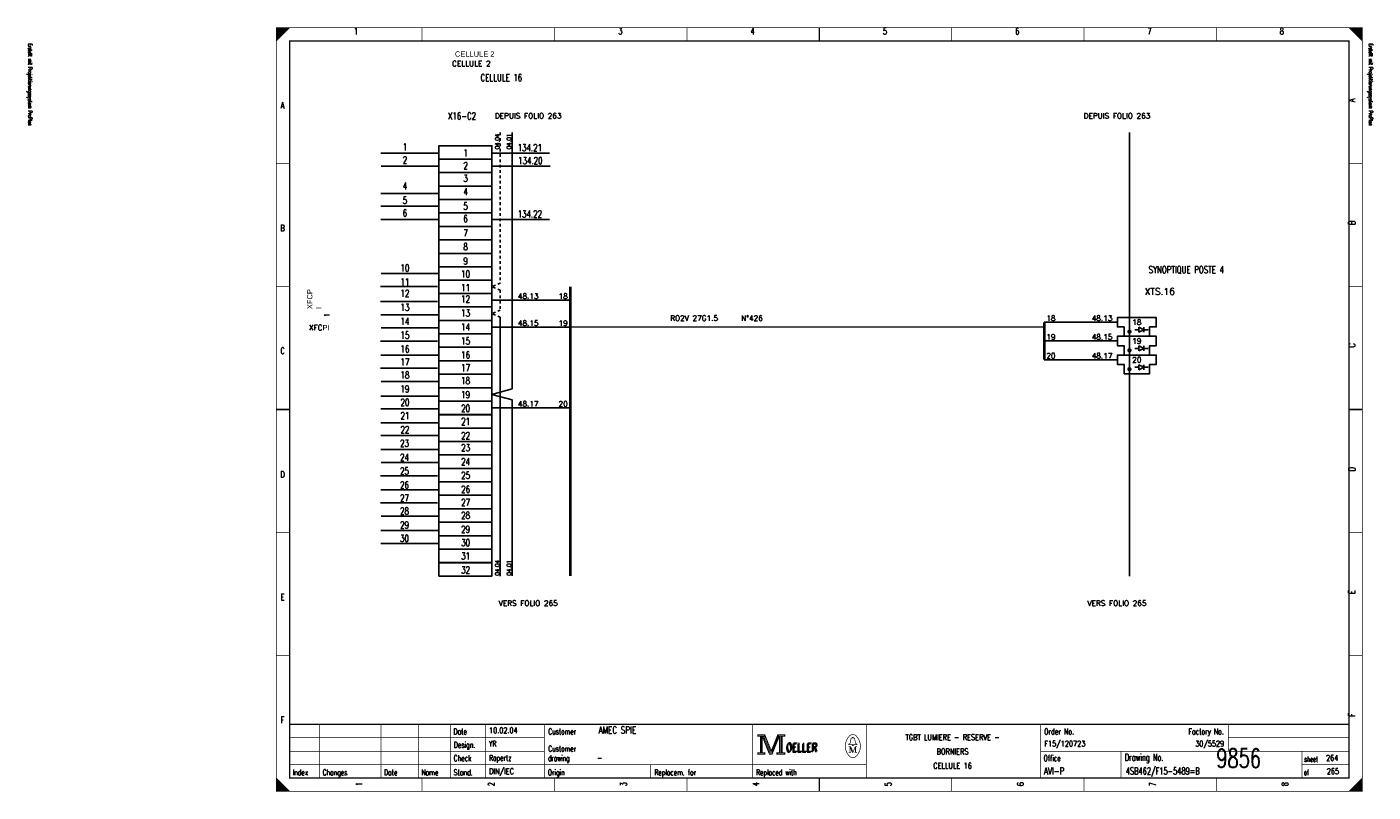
# Model space of a CAD drawing. Header units: centimetres. Extents: x 0 to 491, y -1040 to 69.
# Tile 10 of 181: x 191 to 241, y -1040 to -1011. Entities that reach past the tile are written whole.
import ezdxf
from ezdxf.enums import TextEntityAlignment as Align

# ---------------------------------------------------------------- set-up
doc = ezdxf.new("R2010")
doc.units = ezdxf.units.CM
doc.header["$MEASUREMENT"] = 0
doc.linetypes.add('CONTINU', pattern=[0])
doc.linetypes.add('DISCONTINU', pattern=[0.15000000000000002, 0.1, -0.05])
doc.layers.get('0').update_dxf_attribs({"color": 9, "linetype": 'CONTINUOUS'})
for name, color, linetype in [('POINTILLE', 5, 'DISCONTINU'), ('SCH-3', 3, 'CONTINU'), ('TEXTE', 3, 'CONTINUOUS'), ('TRAIFIN', 1, 'CONTINUOUS'), ('TRAIGROS', 2, 'CONTINUOUS'), ('TRAIMOY', 4, 'CONTINUOUS')]:
    doc.layers.add(name, color=color, linetype=linetype)
doc.styles.get("Standard").update_dxf_attribs({"font": 'romans.shx', "bigfont": 'TXT.shx'})

# ---------------------------------------------------------------- blocks, each defined once
blk = doc.blocks.new('BRND')
at = {"layer": 'TRAIFIN'}
for p, q in [((-0.731083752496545, -4.529830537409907), (0.8010242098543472, -4.529830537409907)), ((0.8010242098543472, -5.467330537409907), (0.8010242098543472, -3.592330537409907)), ((0.8010242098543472, -3.592330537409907), (2.676024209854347, -4.529830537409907)), ((2.676024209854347, -4.529830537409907), (0.8010242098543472, -5.467330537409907)), ((2.676024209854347, -5.467330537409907), (2.676024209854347, -3.592330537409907)), ((2.676024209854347, -4.529830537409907), (4.268916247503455, -4.529830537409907))]:
    blk.add_line(p, q, dxfattribs=at)
at = {"layer": 'TRAIMOY'}
blk.add_lwpolyline([(-4.75, -7), (-4.75, -3.5), (-7.25, -3.5), (-7.25, 0), (7.25, 0), (7.25, -3.5), (4.75, -3.5), (4.75, -7)], close=True, dxfattribs=at)

msp = doc.modelspace()

# ---------------------------------------------------------------- linework, layer by layer
at = {"color": 0, "linetype": 'Continuous'}
for p, q in [((203.8977271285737, -1016.185663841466), (206.0311359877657, -1016.185663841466)), ((208.0586004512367, -1016.185663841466), (210.1920093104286, -1016.185663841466)), ((203.9156618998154, -1016.669707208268), (206.0490707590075, -1016.669707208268)), ((208.0765352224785, -1016.669707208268), (210.2099440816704, -1016.669707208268)), ((203.8977270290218, -1017.691154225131), (206.0311358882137, -1017.691154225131)), ((203.8977271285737, -1018.157692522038), (206.0311359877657, -1018.157692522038)), ((203.8977271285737, -1018.659663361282), (206.0311359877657, -1018.659663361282)), ((208.0586004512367, -1018.659663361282), (210.1920093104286, -1018.659663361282)), ((203.9156618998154, -1020.675884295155), (206.0490707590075, -1020.675884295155)), ((203.87979225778, -1021.160734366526), (206.013201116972, -1021.160734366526)), ((203.87979225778, -1021.716261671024), (206.013201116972, -1021.716261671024)), ((203.8977271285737, -1022.2180214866), (206.0311359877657, -1022.2180214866)), ((203.9156618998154, -1022.701853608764), (206.0490707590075, -1022.701853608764)), ((203.8797923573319, -1023.203628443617), (206.0132012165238, -1023.203628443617)), ((203.8977270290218, -1023.723300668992), (206.0311358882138, -1023.723300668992)), ((203.87979225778, -1024.207133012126), (206.013201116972, -1024.207133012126)), ((203.9156618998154, -1024.708892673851), (206.0490707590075, -1024.708892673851)), ((203.8977271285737, -1025.24650756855), (206.0311359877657, -1025.24650756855)), ((203.8977271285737, -1025.730339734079), (206.0311359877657, -1025.730339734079)), ((203.8977270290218, -1026.245543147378), (206.0311358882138, -1026.245543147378)), ((203.8977271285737, -1026.725970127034), (206.0311359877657, -1026.725970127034)), ((203.8977271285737, -1027.237730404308), (206.0311359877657, -1027.237730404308)), ((203.9156618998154, -1027.721562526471), (206.0490707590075, -1027.721562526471)), ((203.8797923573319, -1028.223337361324), (206.0132012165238, -1028.223337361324)), ((203.8977270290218, -1028.743009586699), (206.0311358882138, -1028.743009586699)), ((203.87979225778, -1029.226841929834), (206.013201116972, -1029.226841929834)), ((203.9156618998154, -1029.728601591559), (206.0490707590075, -1029.728601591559)), ((203.8977271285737, -1030.266216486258), (206.0311359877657, -1030.266216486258)), ((203.8977271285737, -1030.750048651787), (206.0311359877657, -1030.750048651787))]:
    msp.add_line(p, q, dxfattribs=at)
at = {"color": 0, "const_width": 0.025, "flags": 128}
for points in [[(200, -1025.75), (200, -1011.5), (240.5, -1011.5), (240.5, -1040), (200, -1040), (200, -1025.75)], [(200, -1011.5), (200.5, -1011.5), (200, -1012), (200, -1011.5)], [(200.025, -1011.5), (200.025, -1011.975), (200.05, -1011.95), (200.05, -1011.5), (200.0749999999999, -1011.5), (200.0749999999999, -1011.925), (200.1, -1011.9), (200.1, -1011.5), (200.125, -1011.5), (200.125, -1011.875), (200.15, -1011.85), (200.15, -1011.5), (200.175, -1011.5), (200.175, -1011.825), (200.1999999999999, -1011.8)], [(200.1999999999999, -1011.8), (200.1999999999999, -1011.5), (200.225, -1011.5), (200.225, -1011.775), (200.25, -1011.75), (200.25, -1011.5), (200.275, -1011.5), (200.275, -1011.725), (200.3, -1011.7), (200.3, -1011.5), (200.3249999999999, -1011.5), (200.3249999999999, -1011.675), (200.35, -1011.65), (200.35, -1011.5), (200.375, -1011.5)], [(200.375, -1011.5), (200.375, -1011.625), (200.4, -1011.6), (200.4, -1011.5), (200.425, -1011.5), (200.425, -1011.575), (200.4499999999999, -1011.55), (200.4499999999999, -1011.5), (200.475, -1011.5), (200.475, -1011.525)], [(240, -1011.5), (240.5, -1012), (240.475, -1011.975), (240.475, -1011.5), (240.45, -1011.5), (240.45, -1011.95), (240.425, -1011.925), (240.425, -1011.5), (240.4, -1011.5), (240.4, -1011.9), (240.375, -1011.875), (240.375, -1011.5), (240.35, -1011.5), (240.35, -1011.85), (240.325, -1011.825)], [(240.15, -1011.65), (240.15, -1011.5), (240.125, -1011.5), (240.125, -1011.625), (240.1, -1011.6), (240.1, -1011.5), (240.075, -1011.5), (240.075, -1011.575), (240.05, -1011.55), (240.05, -1011.5), (240.025, -1011.5), (240.025, -1011.525)], [(240.325, -1011.825), (240.325, -1011.5), (240.3, -1011.5), (240.3, -1011.8), (240.275, -1011.775), (240.275, -1011.5), (240.25, -1011.5), (240.25, -1011.75), (240.225, -1011.725), (240.225, -1011.5), (240.2, -1011.5), (240.2, -1011.7), (240.175, -1011.675), (240.175, -1011.5), (240.15, -1011.5)], [(217.95, -1037.88), (217.95, -1037.95), (218.05, -1037.95), (218.05, -1038.55), (217.95, -1038.55), (217.95, -1038.62), (218.22, -1038.62), (218.22, -1038.55), (218.12, -1038.55), (218.12, -1037.95), (218.22, -1037.95), (218.22, -1037.88), (217.95, -1037.88)], [(218.0699999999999, -1037.93), (218.0699999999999, -1038.57), (218.1, -1038.57), (218.1, -1037.93)], [(218.12, -1037.95), (218.39, -1038.62), (218.49, -1038.62), (218.76, -1037.95)], [(218.1799999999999, -1037.95), (218.42, -1038.54), (218.46, -1038.54)], [(218.22, -1037.88), (218.46, -1038.48), (218.7, -1037.88)], [(218.22, -1037.95), (218.4399999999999, -1038.51), (218.47, -1038.51)], [(218.46, -1038.58), (218.49, -1038.58), (218.74, -1037.95)], [(218.46, -1038.54), (218.48, -1038.54), (218.72, -1037.95)], [(218.76, -1037.95), (218.76, -1038.55), (218.66, -1038.55), (218.66, -1038.62), (218.71, -1038.62)], [(218.7, -1037.88), (218.7, -1037.95), (218.8, -1037.95), (218.8, -1038.55), (218.7, -1038.55), (218.7, -1038.62), (218.97, -1038.62), (218.97, -1038.55), (218.87, -1038.55), (218.87, -1037.95), (218.97, -1037.95), (218.97, -1037.88), (218.7, -1037.88)], [(218.78, -1037.93), (218.78, -1038.57), (218.8299999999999, -1038.57), (218.8299999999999, -1037.93), (218.85, -1037.93), (218.85, -1038.57)], [(221.48, -1038.26), (221.35, -1038.26), (221.35, -1038.24), (221.4, -1038.2), (221.4299999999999, -1038.04)], [(221.48, -1038.01), (221.48, -1037.98), (221.52, -1037.98), (221.52, -1038.01)], [(221.52, -1038.26), (221.65, -1038.26), (221.65, -1038.24), (221.6, -1038.2), (221.5699999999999, -1038.04)], [(221.39, -1038.33), (221.39, -1038.54), (221.35, -1038.54)], [(221.39, -1038.33), (221.48, -1038.54), (221.51, -1038.54)], [(200, -1039.5), (200, -1040), (200.5, -1040), (200, -1039.5), (200.025, -1039.525), (200.025, -1040), (200.05, -1040), (200.05, -1039.55), (200.0749999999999, -1039.575), (200.0749999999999, -1040), (200.1, -1040), (200.1, -1039.6), (200.125, -1039.625), (200.125, -1040), (200.15, -1040)], [(200.15, -1040), (200.15, -1039.65), (200.175, -1039.675), (200.175, -1040), (200.1999999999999, -1040), (200.1999999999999, -1039.7), (200.225, -1039.725), (200.225, -1040), (200.25, -1040), (200.25, -1039.75), (200.275, -1039.775), (200.275, -1040), (200.3, -1040), (200.3, -1039.8), (200.3249999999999, -1039.825)], [(240.3, -1040), (240.3, -1039.7), (240.275, -1039.725), (240.275, -1040), (240.25, -1040), (240.25, -1039.75), (240.225, -1039.775), (240.225, -1040), (240.2, -1040), (240.2, -1039.8), (240.175, -1039.825), (240.175, -1040), (240.15, -1040), (240.15, -1039.85), (240.125, -1039.875)], [(240.475, -1039.525), (240.475, -1040), (240.45, -1040), (240.45, -1039.55), (240.425, -1039.575), (240.425, -1040), (240.4, -1040), (240.4, -1039.6), (240.375, -1039.625), (240.375, -1040), (240.35, -1040), (240.35, -1039.65), (240.325, -1039.675), (240.325, -1040), (240.3, -1040)], [(200.3249999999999, -1039.825), (200.3249999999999, -1040), (200.35, -1040), (200.35, -1039.85), (200.375, -1039.875), (200.375, -1040), (200.4, -1040), (200.4, -1039.9), (200.425, -1039.925), (200.425, -1040), (200.4499999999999, -1040), (200.4499999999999, -1039.95), (200.475, -1039.975)], [(240.125, -1039.875), (240.125, -1040), (240.1, -1040), (240.1, -1039.9), (240.075, -1039.925), (240.075, -1040), (240.05, -1040), (240.05, -1039.95), (240.025, -1039.975), (240.025, -1040)]]:
    msp.add_lwpolyline(points, dxfattribs=at)
at = {"color": 0, "flags": 128}
for points, const_width in [([(200, -1011.5), (240.5, -1011.5), (240.5, -1040), (200, -1040)], 0.025), ([(200.5, -1012), (240, -1012), (240, -1039.5), (200.5, -1039.5)], 0.05), ([(200.5, -1012), (240, -1012), (240, -1039.5), (200.5, -1039.5)], 0.025), ([(217.97, -1037.9), (218.2, -1037.9), (218.2, -1037.93), (217.97, -1037.93)], 0.025), ([(218.72, -1037.9), (218.95, -1037.9), (218.95, -1037.93), (218.72, -1037.93)], 0.025), ([(217.97, -1038.57), (218.2, -1038.57), (218.2, -1038.6), (217.97, -1038.6)], 0.025), ([(218.6799999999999, -1038.57), (218.95, -1038.57), (218.95, -1038.6), (218.6799999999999, -1038.6)], 0.025), ([(221.48, -1038.26), (221.52, -1038.26), (221.52, -1038.29), (221.48, -1038.29)], 0.025)]:
    msp.add_lwpolyline(points, close=True, dxfattribs=dict(at, const_width=const_width))
at = {"color": 0}
for points, const_width in [([(205.4375, -1011.5), (205.4375, -1012)], 0.025), ([(210.375, -1011.5), (210.375, -1012)], 0.025), ([(215.3125, -1011.5), (215.3125, -1012)], 0.025), ([(220.25, -1012), (220.25, -1011.5)], 0.05), ([(220.25, -1011.5), (220.25, -1012)], 0.025), ([(225.1875, -1011.5), (225.1875, -1012)], 0.025), ([(230.125, -1011.5), (230.125, -1012)], 0.025), ([(235.0625, -1011.5), (235.0625, -1012)], 0.025), ([(200, -1016.5833), (200.5, -1016.5833)], 0.025), ([(240.5, -1016.5833), (240, -1016.5833)], 0.025), ([(200, -1021.1666), (200.5, -1021.1666)], 0.025), ([(240.5, -1021.1666), (240, -1021.1666)], 0.025), ([(200.5, -1025.75), (200, -1025.75)], 0.05), ([(200, -1025.75), (200.5, -1025.75)], 0.025), ([(240, -1025.75), (240.5, -1025.75)], 0.05), ([(240.5, -1025.75), (240, -1025.75)], 0.025), ([(200, -1030.3333), (200.5, -1030.3333)], 0.025), ([(240.5, -1030.3333), (240, -1030.3333)], 0.025), ([(200, -1034.9166), (200.5, -1034.9166)], 0.025), ([(240.5, -1034.9166), (240, -1034.9166)], 0.025), ([(240, -1037.5), (200.5, -1037.5)], 0.05), ([(201.6, -1039.5), (201.6, -1037.5)], 0.025), ([(203.9, -1039.5), (203.9, -1037.5)], 0.025), ([(205.3, -1039.5), (205.3, -1037.5)], 0.025), ([(206.5, -1037.5), (206.5, -1039.5)], 0.025), ([(207.8, -1037.5), (207.8, -1039.5)], 0.025), ([(210, -1037.5), (210, -1039.5)], 0.025), ([(217.75, -1037.5), (217.75, -1039.5)], 0.025), ([(222, -1037.5), (222, -1039.5)], 0.025), ([(228.5, -1037.5), (228.5, -1039.5)], 0.025), ([(235.5, -1037.5), (235.5, -1038.5)], 0.025), ([(200.5, -1038), (210, -1038)], 0.025), ([(218.15, -1037.95), (218.4, -1038.58)], 0.025), ([(218.47, -1038.51), (218.7, -1037.94)], 0.025), ([(221.46, -1038.01), (221.55, -1038.01)], 0.025), ([(235.5, -1038), (240, -1038)], 0.025), ([(200.5, -1038.5), (210, -1038.5)], 0.025), ([(218.4, -1038.58), (218.46, -1038.58)], 0.025), ([(221.35, -1038.33), (221.42, -1038.33)], 0.025), ([(221.39, -1038.54), (221.4299999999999, -1038.54)], 0.025), ([(221.42, -1038.33), (221.51, -1038.54)], 0.025), ([(221.51, -1038.54), (221.5899999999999, -1038.33)], 0.025), ([(221.65, -1038.54), (221.5699999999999, -1038.54)], 0.025), ([(221.5899999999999, -1038.54), (221.5899999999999, -1038.33)], 0.025), ([(221.5899999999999, -1038.33), (221.65, -1038.33)], 0.025), ([(221.61, -1038.33), (221.61, -1038.54)], 0.025), ([(228.5, -1038.5), (240, -1038.5)], 0.025), ([(231.5, -1038.5), (231.5, -1039.5)], 0.025), ([(238.25, -1038.5), (238.25, -1039.5)], 0.025), ([(200.5, -1039), (222, -1039)], 0.025), ([(213.95, -1039), (213.95, -1039.5)], 0.025), ([(238.25, -1039), (240, -1039)], 0.025), ([(205.4375, -1040), (205.4375, -1039.5)], 0.025), ([(210.375, -1040), (210.375, -1039.5)], 0.025), ([(215.3125, -1040), (215.3125, -1039.5)], 0.025), ([(220.25, -1039.5), (220.25, -1040)], 0.05), ([(220.25, -1040), (220.25, -1039.5)], 0.025), ([(225.1875, -1040), (225.1875, -1039.5)], 0.025), ([(230.125, -1040), (230.125, -1039.5)], 0.025), ([(235.0625, -1040), (235.0625, -1039.5)], 0.025), ([(240.5, -1039.5), (240, -1040)], 0.025), ([(200.475, -1040), (200.475, -1039.975)], 0.025)]:
    msp.add_lwpolyline(points, dxfattribs=dict(at, const_width=const_width))
at = {"color": 0, "linetype": 'Continuous'}
for points in [[(206.0656936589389, -1016.410149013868), (206.0656936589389, -1015.907967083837), (208.0377522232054, -1015.907967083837), (208.0377522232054, -1016.410149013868)], [(206.0656936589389, -1016.912119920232), (206.0656936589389, -1016.4099379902), (208.0377522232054, -1016.4099379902), (208.0377522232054, -1016.912119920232)], [(206.0656936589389, -1017.414301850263), (206.0656936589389, -1016.912119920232), (208.0377522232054, -1016.912119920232), (208.0377522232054, -1017.414301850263)], [(206.0656936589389, -1017.91648389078), (206.0656936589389, -1017.414301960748), (208.0377522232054, -1017.414301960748), (208.0377522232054, -1017.91648389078)], [(206.0656936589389, -1018.418032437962), (206.0656936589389, -1017.915850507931), (208.0377522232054, -1017.915850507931), (208.0377522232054, -1018.418032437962)], [(206.0656936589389, -1018.920003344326), (206.0656936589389, -1018.417821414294), (208.0377522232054, -1018.417821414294), (208.0377522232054, -1018.920003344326)], [(206.0656936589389, -1019.422185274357), (206.0656936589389, -1018.920003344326), (208.0377522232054, -1018.920003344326), (208.0377522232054, -1019.422185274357)], [(206.0656936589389, -1019.924367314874), (206.0656936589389, -1019.422185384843), (208.0377522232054, -1019.422185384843), (208.0377522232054, -1019.924367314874)], [(206.0656936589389, -1020.426549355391), (206.0656936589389, -1019.924367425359), (208.0377522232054, -1019.924367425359), (208.0377522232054, -1020.426549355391)], [(206.0656936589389, -1020.928731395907), (206.0656936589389, -1020.426549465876), (208.0377522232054, -1020.426549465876), (208.0377522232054, -1020.928731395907)], [(206.0656936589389, -1021.420728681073), (206.0656936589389, -1020.918546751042), (208.0377522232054, -1020.918546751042), (208.0377522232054, -1021.420728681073)], [(206.0656936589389, -1021.92291072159), (206.0656936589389, -1021.420728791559), (208.0377522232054, -1021.420728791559), (208.0377522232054, -1021.92291072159)], [(206.0656936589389, -1022.425092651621), (206.0656936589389, -1021.92291072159), (208.0377522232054, -1021.92291072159), (208.0377522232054, -1022.425092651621)], [(206.0656936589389, -1022.927274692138), (206.0656936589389, -1022.425092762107), (208.0377522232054, -1022.425092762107), (208.0377522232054, -1022.927274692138)], [(206.0656936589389, -1023.429456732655), (206.0656936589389, -1022.927274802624), (208.0377522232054, -1022.927274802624), (208.0377522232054, -1023.429456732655)], [(206.0656936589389, -1023.931638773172), (206.0656936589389, -1023.42945684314), (208.0377522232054, -1023.42945684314), (208.0377522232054, -1023.931638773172)], [(206.0656936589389, -1024.433820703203), (206.0656936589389, -1023.931638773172), (208.0377522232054, -1023.931638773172), (208.0377522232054, -1024.433820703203)], [(206.0656936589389, -1024.93600274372), (206.0656936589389, -1024.433820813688), (208.0377522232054, -1024.433820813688), (208.0377522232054, -1024.93600274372)], [(206.0656936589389, -1025.438184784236), (206.0656936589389, -1024.936002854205), (208.0377522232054, -1024.936002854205), (208.0377522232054, -1025.438184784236)], [(206.0656936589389, -1025.940366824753), (206.0656936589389, -1025.438184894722), (208.0377522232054, -1025.438184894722), (208.0377522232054, -1025.940366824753)], [(206.0656936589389, -1026.447032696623), (206.0656936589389, -1025.944850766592), (208.0377522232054, -1025.944850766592), (208.0377522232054, -1026.447032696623)], [(206.0656936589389, -1026.944731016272), (206.0656936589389, -1026.442549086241), (208.0377522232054, -1026.442549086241), (208.0377522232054, -1026.944731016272)], [(206.0656936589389, -1027.444801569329), (206.0656936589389, -1026.942619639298), (208.0377522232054, -1026.942619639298), (208.0377522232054, -1027.444801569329)], [(206.0656936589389, -1027.946983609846), (206.0656936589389, -1027.444801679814), (208.0377522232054, -1027.444801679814), (208.0377522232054, -1027.946983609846)], [(206.0656936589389, -1028.449165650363), (206.0656936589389, -1027.946983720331), (208.0377522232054, -1027.946983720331), (208.0377522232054, -1028.449165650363)], [(206.0656936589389, -1028.951347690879), (206.0656936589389, -1028.449165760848), (208.0377522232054, -1028.449165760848), (208.0377522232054, -1028.951347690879)], [(206.0656936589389, -1029.453529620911), (206.0656936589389, -1028.951347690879), (208.0377522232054, -1028.951347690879), (208.0377522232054, -1029.453529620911)], [(206.0656936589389, -1029.955711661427), (206.0656936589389, -1029.453529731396), (208.0377522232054, -1029.453529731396), (208.0377522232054, -1029.955711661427)], [(206.0656936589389, -1030.457893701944), (206.0656936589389, -1029.955711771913), (208.0377522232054, -1029.955711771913), (208.0377522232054, -1030.457893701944)], [(206.0656936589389, -1030.960075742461), (206.0656936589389, -1030.45789381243), (208.0377522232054, -1030.45789381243), (208.0377522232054, -1030.960075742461)], [(206.0656936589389, -1031.466741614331), (206.0656936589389, -1030.9645596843), (208.0377522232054, -1030.9645596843), (208.0377522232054, -1031.466741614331)], [(206.0656936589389, -1031.96443993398), (206.0656936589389, -1031.462258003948), (208.0377522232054, -1031.462258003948), (208.0377522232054, -1031.96443993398)]]:
    msp.add_lwpolyline(points, close=True, dxfattribs=at)
at = {"color": 0, "const_width": 0.025, "flags": 128}
for points in [[(221.3499601, -1037.9611652, 0.373815), (221.3488, -1038.6575, 0.373815)], [(221.6493359, -1037.9596398, 0.530775), (221.3513, -1037.9587, 0.530775)], [(221.46, -1038.01, 0.414214), (221.4299999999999, -1038.04, 0.414214)], [(221.5699999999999, -1038.04, 0.414214), (221.54, -1038.01, 0.414214)], [(221.6498075, -1038.6598315, 0.378582), (221.6463, -1037.9562, 0.378582)], [(221.3502705, -1038.6598197, 0.532213), (221.6487999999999, -1038.6612, 0.532213)]]:
    msp.add_lwpolyline(points, format="xyb", dxfattribs=at)
at = {"layer": 'POINTILLE', "color": 0, "const_width": 0.05}
msp.add_lwpolyline([(228.6406912, -1022.676183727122), (210.9627522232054, -1022.676183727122)], dxfattribs=at)
at = {"layer": 'TRAIFIN', "color": 0, "linetype": 'DISCONTINU'}
for p, q in [((208.3526148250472, -1015.420203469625), (208.3526148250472, -1021.040850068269)), ((208.3526148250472, -1021.040850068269), (208.0377522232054, -1021.169637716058)), ((208.3526148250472, -1021.298425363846), (208.0377522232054, -1021.169637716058)), ((208.3526148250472, -1021.298425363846), (208.3526148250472, -1022.045214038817)), ((208.3526148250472, -1022.045214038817), (208.0377522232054, -1022.174001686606)), ((208.3526148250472, -1022.302789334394), (208.0377522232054, -1022.174001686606))]:
    msp.add_line(p, q, dxfattribs=at)
at = {"layer": 'TRAIFIN', "color": 0}
for p, q in [((208.7912695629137, -1024.982990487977), (208.7912695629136, -1015.420203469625)), ((208.7912695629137, -1024.982990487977), (208.7912695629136, -1018.413618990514)), ((210.9627522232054, -1021.671819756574), (208.0377522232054, -1021.671819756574)), ((208.3526148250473, -1031.962822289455), (208.3526148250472, -1022.302789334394)), ((231.3656912, -1022.49402070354), (228.6406912, -1022.49402070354)), ((210.9627522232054, -1022.676183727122), (208.0377522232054, -1022.676183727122)), ((231.3656912, -1023.19402070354), (228.6406912, -1023.19402070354)), ((231.3656912, -1023.89402070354), (228.6406912, -1023.89402070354)), ((208.7912695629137, -1024.982990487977), (208.0377522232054, -1025.187093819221)), ((208.7912695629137, -1025.391197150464), (208.0377522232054, -1025.187093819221)), ((208.7912695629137, -1031.960568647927), (208.7912695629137, -1025.391197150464)), ((208.7912695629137, -1031.960568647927), (208.7912695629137, -1025.391197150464)), ((210.9627522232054, -1025.689275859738), (208.0377522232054, -1025.689275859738))]:
    msp.add_line(p, q, dxfattribs=at)
at = {"layer": 'TRAIFIN', "color": 0, "const_width": 0.07200000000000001}
for points in [[(231.7716912, -1022.84402070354, 0.9999999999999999), (231.8596912, -1022.84402070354, 1)], [(231.7716912, -1023.54402070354, 0.9999999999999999), (231.8596912, -1023.54402070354, 1)], [(231.7716912, -1024.24402070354, 0.9999999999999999), (231.8596912, -1024.24402070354, 1)]]:
    msp.add_lwpolyline(points, format="xyb", close=True, dxfattribs=at)
at = {"layer": 'TRAIGROS', "color": 0}
msp.add_line((231.8156911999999, -1015.420203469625), (231.8156911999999, -1031.96443993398), dxfattribs=at)
at = {"layer": 'TRAIGROS', "color": 0, "const_width": 0.1}
for points in [[(210.9627522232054, -1021.169637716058), (210.9627522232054, -1031.96443993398)], [(228.6406912, -1022.49402070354), (228.6406912, -1023.89402070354)]]:
    msp.add_lwpolyline(points, dxfattribs=at)

# ---------------------------------------------------------------- block references
at = {"layer": 'SCH-3', "color": 0, "xscale": 0.1, "yscale": 0.1, "zscale": 0.1}
for p in [(232.0906912, -1022.31902070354), (232.0906912, -1023.01902070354), (232.0906912, -1023.71902070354)]:
    msp.add_blockref('BRND', p, dxfattribs=at)

# ---------------------------------------------------------------- texts
at = {"color": 0}
for s, height, width, p in [('1', 0.238125, 0.672, (202.9654421, -1011.5141968)), ('3', 0.238125, 0.672, (212.8321917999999, -1011.5141968)), ('4', 0.238125, 0.672, (217.7655665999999, -1011.5141968)), ('5', 0.238125, 0.672, (222.6989415, -1011.5141968)), ('6', 0.238125, 0.672, (227.6323163, -1011.5141968)), ('7', 0.238125, 0.672, (232.5656911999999, -1011.5141968)), ('8', 0.238125, 0.672, (237.499066, -1011.5141968)), ('CELLULE 16', 0.2619375, 0.736, (208.3928741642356, -1013.239740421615)), ('A', 0.238125, 0.76, (200.2325654, -1014.2825654)), ('X16-C2', 0.2619375, 0.736, (206.92496121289, -1014.669738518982)), ('1', 0.2619375, 0.736, (204.7974913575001, -1015.827778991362)), ('1', 0.2619375, 0.736, (207.0572759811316, -1016.042909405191)), ('134.21', 0.2619375, 0.736, (209.4551504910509, -1015.854601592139)), ('2', 0.2619375, 0.736, (204.7974913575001, -1016.311822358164)), ('2', 0.2619375, 0.736, (207.0572759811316, -1016.526952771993)), ('134.20', 0.2619375, 0.736, (209.4730852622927, -1016.338644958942)), ('3', 0.2619375, 0.736, (207.0572759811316, -1016.992857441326)), ('4', 0.2619375, 0.736, (204.7974913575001, -1017.279486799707)), ('4', 0.2619375, 0.736, (207.0572759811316, -1017.494617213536)), ('5', 0.2619375, 0.736, (204.7974913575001, -1017.817101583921)), ('5', 0.2619375, 0.736, (207.0572759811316, -1018.03223199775)), ('6', 0.2619375, 0.736, (204.7974913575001, -1018.283850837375)), ('6', 0.2619375, 0.736, (207.0572759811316, -1018.498981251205)), ('134.22', 0.2619375, 0.736, (209.4551504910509, -1018.328601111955)), ('B', 0.238125, 0.76, (200.2325654, -1018.8610212)), ('7', 0.2619375, 0.736, (207.0572759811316, -1019.036596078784)), ('8', 0.2619375, 0.736, (207.0572759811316, -1019.538355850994)), ('9', 0.2619375, 0.736, (207.0572759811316, -1020.075970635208)), ('10', 0.2619375, 0.736, (204.7974913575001, -1020.344672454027)), ('10', 0.2619375, 0.736, (207.0572759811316, -1020.559802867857)), ('SYNOPTIQUE POSTE 4', 0.2619375, 0.736, (233.9342206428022, -1020.395918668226)), ('11', 0.2619375, 0.736, (204.7974913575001, -1020.856616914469)), ('11', 0.2619375, 0.736, (207.0572759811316, -1021.071747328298)), ('12', 0.2619375, 0.736, (204.7974913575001, -1021.286666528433)), ('12', 0.2619375, 0.736, (207.0572759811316, -1021.501796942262)), ('13', 0.2619375, 0.736, (204.7974913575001, -1021.80635388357)), ('13', 0.2619375, 0.736, (207.0572759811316, -1022.0214842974)), ('14', 0.2619375, 0.736, (204.7974913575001, -1022.326041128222)), ('14', 0.2619375, 0.736, (207.0572759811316, -1022.541171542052)), ('15', 0.2619375, 0.736, (204.7974913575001, -1022.845728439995)), ('15', 0.2619375, 0.736, (207.0572759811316, -1023.060858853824)), ('C', 0.238125, 0.76, (200.2325654, -1023.439477)), ('16', 0.2619375, 0.736, (204.7974913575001, -1023.365415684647)), ('16', 0.2619375, 0.736, (207.0572759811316, -1023.580546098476)), ('17', 0.2619375, 0.736, (204.7974913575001, -1023.849247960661)), ('17', 0.2619375, 0.736, (207.0572759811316, -1024.06437837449)), ('18', 0.2619375, 0.736, (204.7974913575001, -1024.33308019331)), ('18', 0.2619375, 0.736, (207.0572759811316, -1024.548210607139)), ('19', 0.2619375, 0.736, (204.7974913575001, -1024.852767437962)), ('19', 0.2619375, 0.736, (207.0572759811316, -1025.067897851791)), ('20', 0.2619375, 0.736, (204.7974913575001, -1025.354527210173)), ('20', 0.2619375, 0.736, (207.0572759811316, -1025.569657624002)), ('21', 0.2619375, 0.736, (204.7974913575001, -1025.85180308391)), ('21', 0.2619375, 0.736, (207.0572759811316, -1026.066933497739)), ('22', 0.2619375, 0.736, (204.7974913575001, -1026.37597404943)), ('22', 0.2619375, 0.736, (207.0572759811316, -1026.591104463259)), ('23', 0.2619375, 0.736, (204.7795565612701, -1026.879845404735)), ('23', 0.2619375, 0.736, (207.0572759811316, -1027.041193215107)), ('24', 0.2619375, 0.736, (204.7795565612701, -1027.399532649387)), ('24', 0.2619375, 0.736, (207.0572759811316, -1027.560880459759)), ('D', 0.238125, 0.76, (200.2325654, -1028.0534247)), ('25', 0.2619375, 0.736, (204.7795565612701, -1027.91921996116)), ('25', 0.2619375, 0.736, (207.0572759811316, -1028.080567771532)), ('26', 0.2619375, 0.736, (204.7795565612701, -1028.438907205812)), ('26', 0.2619375, 0.736, (207.0572759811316, -1028.600255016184)), ('27', 0.2619375, 0.736, (204.7795565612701, -1028.922739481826)), ('27', 0.2619375, 0.736, (207.0572759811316, -1029.084087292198)), ('28', 0.2619375, 0.736, (204.7795565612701, -1029.406571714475)), ('28', 0.2619375, 0.736, (207.0572759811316, -1029.567919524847)), ('29', 0.2619375, 0.736, (204.7795565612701, -1029.926258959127)), ('29', 0.2619375, 0.736, (207.0572759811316, -1030.087606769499)), ('30', 0.2619375, 0.736, (204.7795565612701, -1030.428018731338)), ('30', 0.2619375, 0.736, (207.0572759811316, -1030.58936654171)), ('31', 0.2619375, 0.736, (207.0572759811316, -1031.086642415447)), ('32', 0.2619375, 0.736, (207.0572759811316, -1031.610813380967)), ('E', 0.238125, 0.76, (200.2325654, -1032.6318804)), ('F', 0.238125, 0.76, (200.2325654, -1037.2103362)), ('TGBT LUMIERE - RESERVE -', 0.2143125, 0.7536, (225.2188667, -1037.8704857)), ('BORNIERS', 0.2143125, 0.76, (225.2188667, -1038.4028643)), ('CELLULE 16', 0.2143125, 0.681231, (225.2188667, -1038.9352428))]:
    msp.add_text(s, height=height, dxfattribs=dict(at, width=width)).set_placement(p, align=Align.TOP_CENTER)
at = {"color": 0, "width": 0.622634}
for p in [(190.7023879, -1012.0943088), (240.7023879, -1012.0943088)]:
    msp.add_text('Erstellt mit Projektierungssystem ProPlan', height=0.142875, rotation=270, dxfattribs=at).set_placement(p, align=Align.BOTTOM_LEFT)
at = {"color": 0, "width": 0.76}
for s, p in [('A', (239.9909527, -1014.2825654)), ('B', (239.9909527, -1018.8610212)), ('C', (239.9921949, -1023.439477)), ('D', (239.9921949, -1028.0534247)), ('E', (239.9909527, -1032.6318804)), ('F', (239.9909527, -1037.2103362))]:
    msp.add_text(s, height=0.238125, rotation=90, dxfattribs=at).set_placement(p, align=Align.TOP_LEFT)
at = {"color": 0}
for s, height, width, p in [('04.04', 0.16764, 0.736, (208.1551559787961, -1015.752049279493)), ('04.01', 0.16764, 0.736, (208.5938107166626, -1015.752049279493)), ('04.04', 0.16764, 0.736, (208.1551559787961, -1031.65730952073)), ('04.01', 0.16764, 0.736, (208.5938107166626, -1031.65730952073)), ('1', 0.238125, 0.672, (202.9654421, -1039.7302615)), ('2', 0.238125, 0.672, (207.8988168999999, -1039.7302615)), ('3', 0.238125, 0.672, (212.8321917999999, -1039.7302615)), ('4', 0.238125, 0.672, (217.7655665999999, -1039.7302615)), ('5', 0.238125, 0.672, (222.6989415, -1039.7302615)), ('6', 0.238125, 0.672, (227.6323163, -1039.7302615)), ('7', 0.238125, 0.672, (232.5656911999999, -1039.7302615)), ('8', 0.238125, 0.672, (237.499066, -1039.7302615))]:
    msp.add_text(s, height=height, rotation=90, dxfattribs=dict(at, width=width)).set_placement(p, align=Align.TOP_CENTER)
for s, height, width, p in [('Date', 0.2143125, 0.64, (206.6054918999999, -1037.6575342)), ('Customer', 0.2143125, 0.62, (210.1403081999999, -1037.6575342)), ('Order No.', 0.2143125, 0.6568890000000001, (228.6328331, -1037.6575342)), ('Design.', 0.2143125, 0.636571, (206.6191563, -1038.1544209)), ('OELLER', 0.3095625, 0.76, (219.0319178, -1038.1899128)), ('Check', 0.2143125, 0.632, (206.611703, -1038.6513076)), ('drawing', 0.2143125, 0.6, (210.1328549, -1038.6513076)), ('Customer', 0.2143125, 0.62, (210.1403081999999, -1038.2963885)), ('OELLER', 0.3095625, 0.76, (218.9964259, -1038.2254047)), ('OELLER', 0.3095625, 0.76, (218.9964259, -1038.2254047)), ('Office', 0.2143125, 0.626667, (228.6154421, -1038.6513076)), ('Drawing No.', 0.2619375, 0.646545, (231.6427242, -1038.6016189)), ('sheet', 0.1905, 0.6, (238.3377396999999, -1038.7009963)), ('Index', 0.2143125, 0.632, (200.6086021, -1039.1836862)), ('Changes', 0.2143125, 0.622857, (201.7262422, -1039.1836862)), ('Date', 0.2143125, 0.64, (204.0145828, -1039.1836862)), ('Name', 0.2143125, 0.64, (205.403736, -1039.1836862)), ('Stand.', 0.2143125, 0.642667, (206.611703, -1039.1836862)), ('Origin', 0.2143125, 0.626667, (210.1266438, -1039.1836862)), ('Replacem. for', 0.2143125, 0.627077, (214.0973007, -1039.1836862)), ('Replaced with', 0.2143125, 0.619692, (217.8949345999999, -1039.1836862)), ('of', 0.1905, 0.6, (238.3228331, -1039.1978829))]:
    msp.add_text(s, height=height, dxfattribs=dict(at, width=width)).set_placement(p, align=Align.TOP_LEFT)
for s, height, width, p in [('10.02.04', 0.2143125, 0.6779999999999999, (207.933599, -1037.8917808)), ('AMEC SPIE', 0.2619375, 0.752889, (212.0157005, -1037.9230137)), ('YR', 0.2143125, 0.626667, (207.9273879, -1038.3886675)), ('F15/120723', 0.2143125, 0.6832, (228.6390441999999, -1038.3886675)), ('Ropertz', 0.2143125, 0.622857, (207.9323568, -1038.9210461)), ('9856', 0.7000000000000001, 0.6928, (235.0581462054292, -1039.321636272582)), ('264', 0.2143125, 0.672, (239.1501494, -1038.9210461)), ('DIN/IEC', 0.2143125, 0.750857, (207.9348411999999, -1039.4179328)), ('-', 0.2143125, 0.696, (211.9651245, -1038.9210461)), ('AVI-P', 0.2619375, 0.7472, (228.6241376, -1039.4491656)), ('4SB462/F15-5489=B', 0.2619375, 0.6928, (231.6787484, -1039.4491656)), ('265', 0.2143125, 0.672, (239.1771232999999, -1039.4179328))]:
    msp.add_text(s, height=height, dxfattribs=dict(at, width=width)).set_placement(p, align=Align.BOTTOM_LEFT)
at = {"color": 0, "width": 0.646545}
msp.add_text('Factory No.', height=0.2143125, dxfattribs=at).set_placement((235.3349471, -1037.6575342), align=Align.TOP_RIGHT)
at = {"color": 0, "width": 0.675429}
msp.add_text('30/5529', height=0.2143125, dxfattribs=at).set_placement((235.3464819, -1038.3886675), align=Align.BOTTOM_RIGHT)
at = {"linetype": 'Continuous', "char_height": 0.2, "attachment_point": 1}
for s, insert, width in [('{\\fArial|b0|i0|c0|p34;CELLULE 2}', (206.6611823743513, -1012.386356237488), 6.70761), ('CELLULE 2', (206.5535736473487, -1012.744906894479), 6.42066), ('XFC{\\fArial|b0|i0|c0|p34;PI}', (201.2168649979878, -1022.595721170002), 0.37664)]:
    msp.add_mtext(s, dxfattribs=dict(at, insert=insert, width=width))
at = {"linetype": 'Continuous', "char_height": 0.2, "attachment_point": 1, "rotation": 90}
for s, insert, width in [('{\\fArial|b0|i0|c0|p34;XFCP\\PI}', (201.1451246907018, -1022.004103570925), 0.37664), ('1', (201.7841960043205, -1022.317065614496), 0.39457)]:
    msp.add_mtext(s, dxfattribs=dict(at, insert=insert, width=width))
at = {"layer": 'TEXTE', "color": 0}
for s, p in [('DEPUIS FOLIO 263', (209.3929084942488, -1014.792393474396)), ('DEPUIS FOLIO 263', (231.3506043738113, -1014.792393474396)), ('48.13', (209.3929084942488, -1021.521819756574)), ('18', (210.695886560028, -1021.521819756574)), ('48.15', (209.3929084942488, -1022.526183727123)), ('19', (210.695886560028, -1022.526183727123)), ('18', (228.8877100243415, -1022.34402070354)), ('48.13', (230.7940140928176, -1022.34402070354)), ('18', (232.0906912, -1022.49402070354)), ('19', (228.8877100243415, -1023.04402070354)), ('48.15', (230.7940140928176, -1023.04402070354)), ('19', (232.0906912, -1023.19402070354)), ('20', (228.8877100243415, -1023.74402070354)), ('48.17', (230.7940140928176, -1023.74402070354)), ('20', (232.0906912, -1023.89402070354)), ('48.17', (209.3929084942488, -1025.539275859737)), ('20', (210.695886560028, -1025.539275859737)), ('VERS FOLIO 265', (209.3929084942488, -1032.978627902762)), ('VERS FOLIO 265', (231.3506043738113, -1032.978627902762))]:
    msp.add_text(s, height=0.2, dxfattribs=at).set_placement(p, align=Align.MIDDLE)
msp.add_text('XTS.16', height=0.25, dxfattribs=at).set_placement((232.9445376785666, -1021.470024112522), align=Align.CENTER)
for s, p in [('RO2V 27G1.5', (214.689704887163, -1022.441077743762)), ('N°426', (217.3359081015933, -1022.441077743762))]:
    msp.add_text(s, height=0.2, dxfattribs=at).set_placement(p)

doc.saveas('drawing.dxf')
